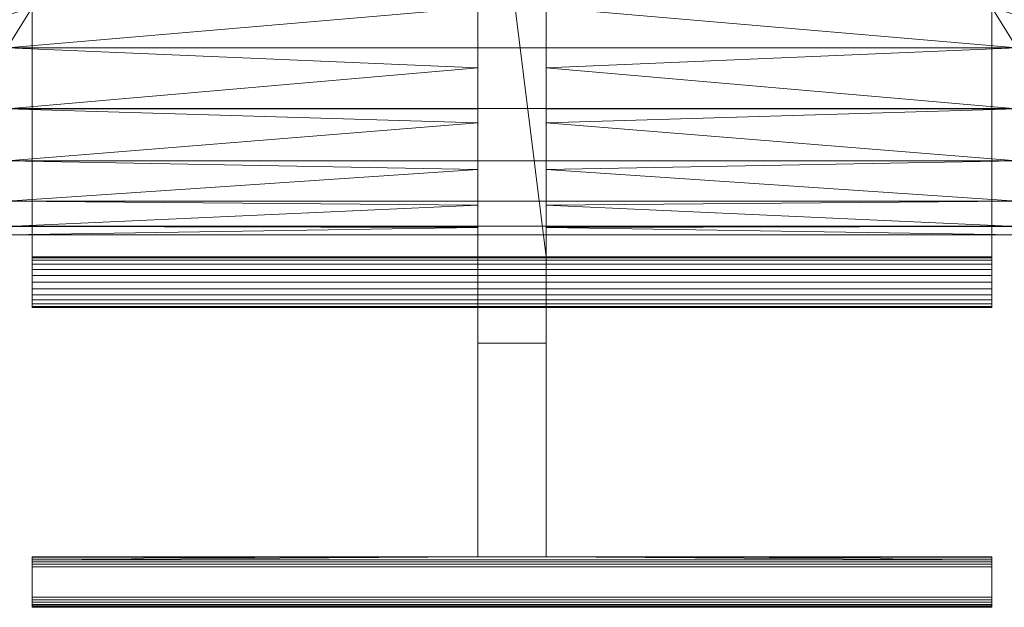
# Model space of a CAD drawing. Header units: millimetres. Extents: x 796 to 2396, y 2925 to 3240.
# Tile 19 of 33: x 1617 to 1695, y 2925 to 2971. Entities that reach past the tile are written whole.
import ezdxf

# ---------------------------------------------------------------- set-up
doc = ezdxf.new("R2010")
doc.units = ezdxf.units.MM
doc.layers.add('P-SANR-FIXT', color=6, linetype='Continuous', lineweight=30)

# ---------------------------------------------------------------- blocks, each defined once
blk = doc.blocks.new('Radiators_Plus__lus EVO 3D0')
at = {"layer": 'P-SANR-FIXT', "lineweight": 18}
mesh = blk.add_polyface(dxfattribs=at)
corners = [(282.719, -3.788, 891), (277.281, -3.788, 891), (277.281, -23.757, 891), (242, -23.757, 891), (242, -67.249, 891), (277.281, -67.249, 891), (277.281, -91, 891), (282.719, -91, 891), (282.719, -67.249, 891), (318, -67.249, 891), (318, -23.757, 891), (282.719, -23.757, 891)]
mesh.append_faces([[corners[k] for k in face] for face in [(5, 2, 3, 4)]], dxfattribs={"vtx0": -1})
mesh.append_faces([[corners[k] for k in face] for face in [(2, 5, 8)]], dxfattribs={"vtx0": -1, "vtx1": -1, "vtx2": -1})
mesh.append_faces([[corners[k] for k in face] for face in [(10, 11, 8, 9), (7, 8, 5, 6), (1, 2, 0)]], dxfattribs={"vtx1": -1})
mesh.append_faces([[corners[k] for k in face] for face in [(11, 0, 2, 8)]], dxfattribs={"vtx1": -1, "vtx2": -1, "vtx3": -1})
mesh = blk.add_polyface(dxfattribs=at)
corners = [(277.281, -8.028, 37.911), (277.281, -8.028, 30.911), (277.281, -25.495, 30.911), (277.281, -25.495, 10), (277.281, -65.495, 10), (277.281, -65.495, 30.911), (277.281, -74.067, 30.911), (277.281, -91, 10), (277.281, -91, 10.8), (277.281, -91, 890.206), (277.281, -91, 891), (277.281, -67.249, 891), (277.281, -67.249, 886.985), (277.281, -47.495, 886.985), (277.281, -47.495, 870.289), (277.281, -52.266, 869.211), (277.281, -56.632, 867.006), (277.281, -60.333, 863.808), (277.281, -63.147, 859.807), (277.281, -64.905, 855.243), (277.281, -65.503, 850.389), (277.281, -64.822, 845.212), (277.281, -62.824, 840.389), (277.281, -59.645, 836.246), (277.281, -55.503, 833.068), (277.281, -50.68, 831.07), (277.281, -45.503, 830.389), (277.281, -40.327, 831.07), (277.281, -35.503, 833.068), (277.281, -31.361, 836.246), (277.281, -28.183, 840.389), (277.281, -26.185, 845.212), (277.281, -25.503, 850.389), (277.281, -26.101, 855.241), (277.281, -27.857, 859.803), (277.281, -30.668, 863.802), (277.281, -34.365, 867), (277.281, -38.728, 869.206), (277.281, -43.495, 870.288), (277.281, -43.495, 886.985), (277.281, -23.757, 886.985), (277.281, -23.757, 891), (277.281, -3.788, 891), (277.281, -3.747, 890.79), (277.281, -3.854, 890.666), (277.281, -3.934, 890.524), (277.281, -3.983, 890.368), (277.281, -4, 890.206), (277.281, -4, 37.911)]
mesh.append_faces([[corners[k] for k in face] for face in [(44, 42, 43), (39, 37, 38)]], dxfattribs={"vtx0": -1})
mesh.append_faces([[corners[k] for k in face] for face in [(17, 12, 16), (8, 22, 6, 7), (21, 9, 20), (30, 48, 29), (34, 47, 33)]], dxfattribs={"vtx0": -1, "vtx1": -1})
mesh.append_faces([[corners[k] for k in face] for face in [(9, 19, 20), (9, 21, 22, 8), (47, 40, 41, 46), (37, 39, 40, 36), (42, 44, 45)]], dxfattribs={"vtx0": -1, "vtx2": -1})
mesh.append_faces([[corners[k] for k in face] for face in [(6, 25, 26, 0)]], dxfattribs={"vtx0": -1, "vtx2": -1, "vtx3": -1})
mesh.append_faces([[corners[k] for k in face] for face in [(4, 5, 2, 3), (1, 2, 0)]], dxfattribs={"vtx1": -1})
mesh.append_faces([[corners[k] for k in face] for face in [(17, 18, 12), (22, 23, 6), (24, 25, 6), (23, 24, 6), (35, 36, 40), (28, 29, 48), (27, 28, 48), (31, 32, 47), (32, 33, 47)]], dxfattribs={"vtx1": -1, "vtx2": -1})
mesh.append_faces([[corners[k] for k in face] for face in [(18, 19, 9, 12), (5, 6, 0, 2), (34, 35, 40, 47)]], dxfattribs={"vtx1": -1, "vtx2": -1, "vtx3": -1})
mesh.append_faces([[corners[k] for k in face] for face in [(15, 16, 12, 13), (45, 46, 41, 42), (30, 31, 47, 48), (48, 0, 26, 27)]], dxfattribs={"vtx1": -1, "vtx3": -1})
mesh.append_faces([[corners[k] for k in face] for face in [(13, 14, 15)]], dxfattribs={"vtx2": -1})
mesh.append_faces([[corners[k] for k in face] for face in [(9, 10, 11, 12)]], dxfattribs={"vtx3": -1})
mesh = blk.add_polyface(dxfattribs=at)
corners = [(282.719, -91, 10), (282.719, -74.067, 30.911), (282.719, -65.495, 30.911), (282.719, -65.495, 10), (282.719, -25.495, 10), (282.719, -25.495, 30.911), (282.719, -8.028, 30.911), (282.719, -8.028, 37.911), (282.719, -4, 37.911), (282.719, -4, 890.206), (282.719, -3.983, 890.368), (282.719, -3.934, 890.524), (282.719, -3.854, 890.666), (282.719, -3.747, 890.79), (282.719, -3.788, 891), (282.719, -23.757, 891), (282.719, -23.757, 886.985), (282.719, -43.495, 886.985), (282.719, -43.495, 870.288), (282.719, -38.728, 869.206), (282.719, -34.365, 867), (282.719, -30.668, 863.802), (282.719, -27.857, 859.803), (282.719, -26.101, 855.241), (282.719, -25.503, 850.389), (282.719, -26.185, 845.212), (282.719, -28.183, 840.389), (282.719, -31.361, 836.246), (282.719, -35.503, 833.068), (282.719, -40.327, 831.07), (282.719, -45.503, 830.389), (282.719, -50.68, 831.07), (282.719, -55.503, 833.068), (282.719, -59.645, 836.246), (282.719, -62.824, 840.389), (282.719, -64.822, 845.212), (282.719, -65.503, 850.389), (282.719, -64.905, 855.243), (282.719, -63.147, 859.807), (282.719, -60.333, 863.808), (282.719, -56.632, 867.006), (282.719, -52.266, 869.211), (282.719, -47.495, 870.289), (282.719, -47.495, 886.985), (282.719, -67.249, 886.985), (282.719, -67.249, 891), (282.719, -91, 891), (282.719, -91, 890.206), (282.719, -91, 10.8)]
mesh.append_faces([[corners[k] for k in face] for face in [(1, 48, 0)]], dxfattribs={"vtx0": -1})
mesh.append_faces([[corners[k] for k in face] for face in [(25, 9, 24), (7, 2, 5, 6), (24, 9, 23), (33, 1, 32), (36, 47, 35)]], dxfattribs={"vtx0": -1, "vtx1": -1})
mesh.append_faces([[corners[k] for k in face] for face in [(15, 10, 11), (9, 22, 23), (30, 7, 8, 29), (9, 25, 26, 8), (44, 40, 41), (47, 37, 38)]], dxfattribs={"vtx0": -1, "vtx2": -1})
mesh.append_faces([[corners[k] for k in face] for face in [(16, 21, 22, 9), (1, 33, 34, 48)]], dxfattribs={"vtx0": -1, "vtx2": -1, "vtx3": -1})
mesh.append_faces([[corners[k] for k in face] for face in [(13, 14, 12)]], dxfattribs={"vtx1": -1})
mesh.append_faces([[corners[k] for k in face] for face in [(20, 21, 16), (28, 29, 8), (27, 28, 8), (26, 27, 8), (39, 40, 44), (31, 32, 1), (36, 37, 47), (1, 2, 7)]], dxfattribs={"vtx1": -1, "vtx2": -1})
mesh.append_faces([[corners[k] for k in face] for face in [(38, 39, 44, 47), (30, 31, 1, 7)]], dxfattribs={"vtx1": -1, "vtx2": -1, "vtx3": -1})
mesh.append_faces([[corners[k] for k in face] for face in [(11, 12, 14, 15), (9, 10, 15, 16), (16, 17, 19, 20), (34, 35, 47, 48)]], dxfattribs={"vtx1": -1, "vtx3": -1})
mesh.append_faces([[corners[k] for k in face] for face in [(3, 4, 5, 2), (17, 18, 19), (45, 46, 47, 44)]], dxfattribs={"vtx2": -1})
mesh.append_faces([[corners[k] for k in face] for face in [(41, 42, 43, 44)]], dxfattribs={"vtx3": -1})
mesh = blk.add_polyface(dxfattribs=at)
corners = [(277.281, -8.028, 30.911), (282.719, -8.028, 30.911), (282.719, -25.495, 30.911), (277.281, -25.495, 30.911), (282.719, -74.067, 30.911), (277.281, -74.067, 30.911), (277.281, -65.495, 30.911), (282.719, -65.495, 30.911)]
mesh.append_faces([[corners[k] for k in face] for face in [(1, 2, 3, 0), (7, 4, 5, 6)]])
mesh = blk.add_polyface(dxfattribs=at)
corners = [(242, -43.495, 870.288), (242, -45.495, 870.389), (242, -47.495, 870.289), (242, -47.495, 886.985), (242, -67.249, 886.985), (242, -67.249, 891), (242, -23.757, 891), (242, -23.757, 886.985), (242, -43.495, 886.985)]
mesh.append_faces([[corners[k] for k in face] for face in [(5, 6, 3, 4)]], dxfattribs={"vtx1": -1})
mesh.append_faces([[corners[k] for k in face] for face in [(8, 0, 1)]], dxfattribs={"vtx2": -1})
mesh.append_faces([[corners[k] for k in face] for face in [(1, 2, 3, 8), (6, 7, 8, 3)]], dxfattribs={"vtx2": -1, "vtx3": -1})
mesh = blk.add_polyface(dxfattribs=at)
corners = [(318, -23.757, 886.985), (318, -43.495, 886.985), (282.719, -43.495, 886.985), (282.719, -23.757, 886.985), (242, -43.495, 886.985), (242, -23.757, 886.985), (277.281, -23.757, 886.985), (277.281, -43.495, 886.985), (318, -67.249, 886.985), (282.719, -67.249, 886.985), (282.719, -47.495, 886.985), (318, -47.495, 886.985), (277.281, -67.249, 886.985), (242, -67.249, 886.985), (242, -47.495, 886.985), (277.281, -47.495, 886.985)]
mesh.append_faces([[corners[k] for k in face] for face in [(2, 3, 0, 1), (4, 5, 6, 7), (9, 10, 11, 8), (12, 13, 14, 15)]])
mesh = blk.add_polyface(dxfattribs=at)
corners = [(318, -47.495, 870.289), (318, -45.495, 870.389), (318, -43.495, 870.288), (318, -43.495, 886.985), (318, -23.757, 886.985), (318, -23.757, 891), (318, -67.249, 891), (318, -67.249, 886.985), (318, -47.495, 886.985)]
mesh.append_faces([[corners[k] for k in face] for face in [(8, 5, 6, 7)]], dxfattribs={"vtx0": -1})
mesh.append_faces([[corners[k] for k in face] for face in [(8, 0, 1)]], dxfattribs={"vtx2": -1})
mesh.append_faces([[corners[k] for k in face] for face in [(3, 4, 5, 8), (1, 2, 3, 8)]], dxfattribs={"vtx2": -1, "vtx3": -1})
mesh = blk.add_polyface(dxfattribs=at)
corners = [(320, -25.495, 69.998), (320, -26.177, 64.822), (320, -28.175, 59.998), (320, -31.353, 55.856), (320, -35.495, 52.678), (320, -40.319, 50.68), (320, -45.495, 49.998), (320, -50.672, 50.68), (320, -55.495, 52.678), (320, -59.637, 55.856), (320, -62.816, 59.998), (320, -64.814, 64.822), (320, -65.495, 69.998), (240, -65.495, 69.998), (240, -64.814, 64.822), (240, -62.816, 59.998), (240, -59.637, 55.856), (240, -55.495, 52.678), (240, -50.672, 50.68), (240, -45.495, 49.998), (240, -40.319, 50.68), (240, -35.495, 52.678), (240, -31.353, 55.856), (240, -28.175, 59.998), (240, -26.177, 64.822), (240, -25.495, 69.998)]
mesh.append_faces([[corners[k] for k in face] for face in [(1, 24, 25, 0)]], dxfattribs={"vtx0": -1})
mesh.append_faces([[corners[k] for k in face] for face in [(8, 17, 18, 7), (9, 16, 17, 8), (7, 18, 19, 6), (15, 10, 11, 14), (5, 20, 21, 4), (4, 21, 22, 3), (2, 23, 24, 1), (3, 22, 23, 2), (20, 5, 6, 19)]], dxfattribs={"vtx0": -1, "vtx2": -1})
mesh.append_faces([[corners[k] for k in face] for face in [(13, 14, 11, 12)]], dxfattribs={"vtx1": -1})
mesh.append_faces([[corners[k] for k in face] for face in [(9, 10, 15, 16)]], dxfattribs={"vtx1": -1, "vtx3": -1})
mesh = blk.add_polyface(dxfattribs=at)
corners = [(320, -65.495, 69.998), (320, -64.814, 75.175), (320, -62.816, 79.998), (320, -59.637, 84.141), (320, -55.495, 87.319), (320, -50.672, 89.317), (320, -45.495, 89.998), (320, -40.319, 89.317), (320, -35.495, 87.319), (320, -31.353, 84.141), (320, -28.175, 79.998), (320, -26.177, 75.175), (320, -25.495, 69.998), (240, -25.495, 69.998), (240, -26.177, 75.175), (240, -28.175, 79.998), (240, -31.353, 84.141), (240, -35.495, 87.319), (240, -40.319, 89.317), (240, -45.495, 89.998), (240, -50.672, 89.317), (240, -55.495, 87.319), (240, -59.637, 84.141), (240, -62.816, 79.998), (240, -64.814, 75.175), (240, -65.495, 69.998)]
mesh.append_faces([[corners[k] for k in face] for face in [(1, 24, 25, 0)]], dxfattribs={"vtx0": -1})
mesh.append_faces([[corners[k] for k in face] for face in [(11, 14, 15, 10), (10, 15, 16, 9), (8, 17, 18, 7), (9, 16, 17, 8), (7, 18, 19, 6), (5, 20, 21, 4), (4, 21, 22, 3), (2, 23, 24, 1), (3, 22, 23, 2), (20, 5, 6, 19)]], dxfattribs={"vtx0": -1, "vtx2": -1})
mesh.append_faces([[corners[k] for k in face] for face in [(12, 13, 14, 11)]], dxfattribs={"vtx2": -1})
mesh = blk.add_polyface(dxfattribs=at)
corners = [(320, -25.503, 850.389), (320, -26.185, 845.212), (320, -28.183, 840.389), (320, -31.361, 836.246), (320, -35.503, 833.068), (320, -40.327, 831.07), (320, -45.503, 830.389), (320, -50.68, 831.07), (320, -55.503, 833.068), (320, -59.645, 836.246), (320, -62.824, 840.389), (320, -64.822, 845.212), (320, -65.503, 850.389), (282.719, -65.503, 850.389), (282.719, -64.822, 845.212), (282.719, -62.824, 840.389), (282.719, -59.645, 836.246), (282.719, -55.503, 833.068), (282.719, -50.68, 831.07), (282.719, -45.503, 830.389), (282.719, -40.327, 831.07), (282.719, -35.503, 833.068), (282.719, -31.361, 836.246), (282.719, -28.183, 840.389), (282.719, -26.185, 845.212), (282.719, -25.503, 850.389), (240, -65.503, 850.389), (240, -64.822, 845.212), (240, -62.824, 840.389), (240, -59.645, 836.246), (240, -55.503, 833.068), (240, -50.68, 831.07), (240, -45.503, 830.389), (240, -40.327, 831.07), (240, -35.503, 833.068), (240, -31.361, 836.246), (240, -28.183, 840.389), (240, -26.185, 845.212), (240, -25.503, 850.389), (277.281, -25.503, 850.389), (277.281, -26.185, 845.212), (277.281, -28.183, 840.389), (277.281, -31.361, 836.246), (277.281, -35.503, 833.068), (277.281, -40.327, 831.07), (277.281, -45.503, 830.389), (277.281, -50.68, 831.07), (277.281, -55.503, 833.068), (277.281, -59.645, 836.246), (277.281, -62.824, 840.389), (277.281, -64.822, 845.212), (277.281, -65.503, 850.389)]
mesh.append_faces([[corners[k] for k in face] for face in [(1, 24, 25, 0), (40, 37, 38, 39)]], dxfattribs={"vtx0": -1})
mesh.append_faces([[corners[k] for k in face] for face in [(8, 17, 18, 7), (7, 18, 19, 6), (4, 21, 22, 3), (5, 20, 21, 4), (2, 23, 24, 1), (3, 22, 23, 2), (20, 5, 6, 19), (46, 31, 32, 45), (44, 33, 34, 43), (43, 34, 35, 42), (41, 36, 37, 40), (42, 35, 36, 41), (33, 44, 45, 32)]], dxfattribs={"vtx0": -1, "vtx2": -1})
mesh.append_faces([[corners[k] for k in face] for face in [(26, 27, 50, 51)]], dxfattribs={"vtx1": -1})
mesh.append_faces([[corners[k] for k in face] for face in [(15, 16, 9, 10), (14, 15, 10, 11), (16, 17, 8, 9), (27, 28, 49, 50), (28, 29, 48, 49), (46, 47, 30, 31), (47, 48, 29, 30)]], dxfattribs={"vtx1": -1, "vtx3": -1})
mesh.append_faces([[corners[k] for k in face] for face in [(11, 12, 13, 14)]], dxfattribs={"vtx3": -1})
mesh = blk.add_polyface(dxfattribs=at)
corners = [(320, -65.503, 850.389), (320, -64.822, 855.565), (320, -62.824, 860.389), (320, -59.645, 864.531), (320, -55.503, 867.709), (320, -50.68, 869.707), (320, -45.503, 870.389), (320, -40.327, 869.707), (320, -35.503, 867.709), (320, -31.361, 864.531), (320, -28.183, 860.389), (320, -26.185, 855.565), (320, -25.503, 850.389), (282.719, -25.503, 850.389), (282.719, -26.101, 855.241), (282.719, -27.857, 859.803), (282.719, -30.668, 863.802), (282.719, -34.365, 867), (282.719, -38.728, 869.206), (282.719, -43.495, 870.288), (318, -43.495, 870.288), (318, -45.495, 870.389), (318, -47.495, 870.289), (282.719, -47.495, 870.289), (282.719, -52.266, 869.211), (282.719, -56.632, 867.006), (282.719, -60.333, 863.808), (282.719, -63.147, 859.807), (282.719, -64.905, 855.243), (282.719, -65.503, 850.389), (320, -48.091, 870.048), (320, -42.915, 870.048), (320, -46.797, 870.218), (320, -44.209, 870.218), (320, -47.444, 870.133), (320, -43.562, 870.133), (318, -46.495, 870.339), (318, -44.495, 870.338), (318, -46.995, 870.314), (318, -43.995, 870.313), (320, -44.856, 870.303), (320, -46.15, 870.303), (318, -45.995, 870.364), (318, -44.995, 870.363), (240, -25.503, 850.389), (240, -26.185, 855.565), (240, -28.183, 860.389), (240, -31.361, 864.531), (240, -35.503, 867.709), (240, -40.327, 869.707), (240, -45.503, 870.389), (240, -50.68, 869.707), (240, -55.503, 867.709), (240, -59.645, 864.531), (240, -62.824, 860.389), (240, -64.822, 855.565), (240, -65.503, 850.389), (277.281, -65.503, 850.389), (277.281, -64.905, 855.243), (277.281, -63.147, 859.807), (277.281, -60.333, 863.808), (277.281, -56.632, 867.006), (277.281, -52.266, 869.211), (277.281, -47.495, 870.289), (242, -47.495, 870.289), (242, -45.495, 870.389), (242, -43.495, 870.288), (277.281, -43.495, 870.288), (277.281, -38.728, 869.206), (277.281, -34.365, 867), (277.281, -30.668, 863.802), (277.281, -27.857, 859.803), (277.281, -26.101, 855.241), (277.281, -25.503, 850.389), (240, -42.915, 870.048), (240, -48.091, 870.048), (240, -44.209, 870.218), (240, -46.797, 870.218), (240, -43.562, 870.133), (240, -47.444, 870.133), (242, -44.495, 870.338), (242, -46.495, 870.339), (242, -43.995, 870.313), (242, -46.995, 870.314), (240, -46.15, 870.303), (240, -44.856, 870.303), (242, -44.995, 870.363), (242, -45.995, 870.364)]
mesh.append_faces([[corners[k] for k in face] for face in [(15, 11, 14), (42, 6, 21), (35, 39, 33), (11, 15, 10), (12, 14, 11), (7, 20, 31), (8, 18, 7), (20, 7, 19), (39, 35, 20), (6, 42, 41), (22, 34, 38), (86, 50, 65), (48, 69, 47), (79, 83, 77), (66, 78, 82), (72, 45, 71), (68, 49, 67), (67, 49, 66), (52, 62, 51), (83, 79, 64), (64, 51, 63), (63, 51, 62), (50, 86, 85)]], dxfattribs={"vtx0": -1, "vtx1": -1})
mesh.append_faces([[corners[k] for k in face] for face in [(10, 15, 16), (22, 5, 30), (20, 35, 31), (22, 30, 34), (9, 16, 17), (8, 17, 18), (40, 37, 43), (36, 32, 41), (16, 9, 10), (33, 39, 37), (32, 36, 38), (6, 43, 21), (41, 42, 36), (5, 22, 23), (25, 3, 4), (26, 2, 3), (28, 0, 1), (43, 6, 40), (71, 45, 46), (72, 44, 45), (68, 48, 49), (66, 49, 74), (87, 50, 84), (64, 79, 75), (46, 70, 71), (48, 68, 69), (80, 76, 85), (66, 74, 78), (77, 83, 81), (50, 87, 65), (76, 80, 82), (64, 75, 51), (60, 53, 54), (61, 52, 53), (58, 55, 56), (84, 81, 87), (53, 60, 61), (54, 59, 60)]], dxfattribs={"vtx0": -1, "vtx2": -1})
mesh.append_faces([[corners[k] for k in face] for face in [(73, 44, 72)]], dxfattribs={"vtx1": -1})
mesh.append_faces([[corners[k] for k in face] for face in [(18, 19, 7), (34, 32, 38), (40, 33, 37), (8, 9, 17), (24, 25, 4), (23, 24, 5), (26, 27, 2), (27, 28, 1), (25, 26, 3), (4, 5, 24), (1, 2, 27), (78, 76, 82), (46, 47, 70), (86, 80, 85), (69, 70, 47), (54, 55, 59), (61, 62, 52), (58, 59, 55), (84, 77, 81)]], dxfattribs={"vtx1": -1, "vtx2": -1})
mesh.append_faces([[corners[k] for k in face] for face in [(12, 13, 14), (28, 29, 0), (56, 57, 58)]], dxfattribs={"vtx2": -1})
mesh = blk.add_polyface(dxfattribs=at)
corners = [(282.719, -65.495, 10), (277.281, -65.495, 10), (277.281, -25.495, 10), (282.719, -25.495, 10)]
mesh.append_faces([[corners[k] for k in face] for face in [(0, 1, 2, 3)]])
mesh = blk.add_polyface(dxfattribs=at)
corners = [(282.719, -65.495, 10), (282.719, -65.495, 30.911), (277.281, -65.495, 30.911), (277.281, -65.495, 10)]
mesh.append_faces([[corners[k] for k in face] for face in [(0, 1, 2, 3)]])
mesh = blk.add_polyface(dxfattribs=at)
corners = [(242, -67.242, 96.044), (242, -67.31, 95.526), (242, -67.51, 95.044), (242, -67.828, 94.629), (242, -68.242, 94.312), (242, -68.724, 94.112), (242, -69.242, 94.044), (242, -69.76, 94.112), (242, -70.242, 94.312), (242, -70.656, 94.629), (242, -70.974, 95.044), (242, -71.174, 95.526), (242, -71.242, 96.044), (242, -71.242, 798.635), (242, -71.174, 799.153), (242, -70.974, 799.635), (242, -70.656, 800.05), (242, -70.242, 800.367), (242, -69.76, 800.567), (242, -69.242, 800.636), (242, -68.724, 800.567), (242, -68.242, 800.367), (242, -67.828, 800.05), (242, -67.51, 799.635), (242, -67.31, 799.153), (242, -67.242, 798.635)]
mesh.append_faces([[corners[k] for k in face] for face in [(24, 22, 23), (19, 17, 18), (10, 7, 8, 9)]], dxfattribs={"vtx0": -1})
mesh.append_faces([[corners[k] for k in face] for face in [(0, 7, 12, 25)]], dxfattribs={"vtx0": -1, "vtx1": -1, "vtx2": -1})
mesh.append_faces([[corners[k] for k in face] for face in [(21, 25, 13, 17)]], dxfattribs={"vtx0": -1, "vtx1": -1, "vtx2": -1, "vtx3": -1})
mesh.append_faces([[corners[k] for k in face] for face in [(17, 13, 14), (25, 12, 13)]], dxfattribs={"vtx0": -1, "vtx2": -1})
mesh.append_faces([[corners[k] for k in face] for face in [(7, 0, 1, 4)]], dxfattribs={"vtx0": -1, "vtx2": -1, "vtx3": -1})
mesh.append_faces([[corners[k] for k in face] for face in [(21, 22, 24, 25)]], dxfattribs={"vtx1": -1, "vtx3": -1})
mesh.append_faces([[corners[k] for k in face] for face in [(19, 20, 21, 17), (10, 11, 12, 7)]], dxfattribs={"vtx2": -1, "vtx3": -1})
mesh.append_faces([[corners[k] for k in face] for face in [(14, 15, 16, 17), (1, 2, 3, 4), (4, 5, 6, 7)]], dxfattribs={"vtx3": -1})
mesh = blk.add_polyface(dxfattribs=at)
corners = [(318, -67.242, 96.044), (318, -67.31, 95.526), (318, -67.51, 95.044), (318, -67.828, 94.629), (318, -68.242, 94.312), (318, -68.724, 94.112), (318, -69.242, 94.044), (318, -69.76, 94.112), (318, -70.242, 94.312), (318, -70.656, 94.629), (318, -70.974, 95.044), (318, -71.174, 95.526), (318, -71.242, 96.044), (242, -71.242, 96.044), (242, -71.174, 95.526), (242, -70.974, 95.044), (242, -70.656, 94.629), (242, -70.242, 94.312), (242, -69.76, 94.112), (242, -69.242, 94.044), (242, -68.724, 94.112), (242, -68.242, 94.312), (242, -67.828, 94.629), (242, -67.51, 95.044), (242, -67.31, 95.526), (242, -67.242, 96.044)]
mesh.append_faces([[corners[k] for k in face] for face in [(1, 24, 25, 0)]], dxfattribs={"vtx0": -1})
mesh.append_faces([[corners[k] for k in face] for face in [(8, 17, 18, 7), (19, 6, 7, 18), (4, 21, 22, 3), (2, 23, 24, 1), (3, 22, 23, 2)]], dxfattribs={"vtx0": -1, "vtx2": -1})
mesh.append_faces([[corners[k] for k in face] for face in [(13, 14, 11, 12)]], dxfattribs={"vtx1": -1})
mesh.append_faces([[corners[k] for k in face] for face in [(14, 15, 10, 11), (16, 17, 8, 9), (15, 16, 9, 10), (20, 21, 4, 5), (19, 20, 5, 6)]], dxfattribs={"vtx1": -1, "vtx3": -1})
mesh = blk.add_polyface(dxfattribs=at)
corners = [(318, -67.242, 96.044), (242, -67.242, 96.044), (242, -67.242, 798.635), (318, -67.242, 798.635)]
mesh.append_faces([[corners[k] for k in face] for face in [(0, 1, 2, 3)]])
mesh = blk.add_polyface(dxfattribs=at)
corners = [(318, -71.242, 798.635), (318, -71.174, 799.153), (318, -70.974, 799.635), (318, -70.656, 800.05), (318, -70.242, 800.367), (318, -69.76, 800.567), (318, -69.242, 800.636), (318, -68.724, 800.567), (318, -68.242, 800.367), (318, -67.828, 800.05), (318, -67.51, 799.635), (318, -67.31, 799.153), (318, -67.242, 798.635), (242, -67.242, 798.635), (242, -67.31, 799.153), (242, -67.51, 799.635), (242, -67.828, 800.05), (242, -68.242, 800.367), (242, -68.724, 800.567), (242, -69.242, 800.636), (242, -69.76, 800.567), (242, -70.242, 800.367), (242, -70.656, 800.05), (242, -70.974, 799.635), (242, -71.174, 799.153), (242, -71.242, 798.635)]
mesh.append_faces([[corners[k] for k in face] for face in [(1, 24, 25, 0)]], dxfattribs={"vtx0": -1})
mesh.append_faces([[corners[k] for k in face] for face in [(19, 6, 7, 18), (4, 21, 22, 3), (2, 23, 24, 1), (3, 22, 23, 2)]], dxfattribs={"vtx0": -1, "vtx2": -1})
mesh.append_faces([[corners[k] for k in face] for face in [(13, 14, 11, 12)]], dxfattribs={"vtx1": -1})
mesh.append_faces([[corners[k] for k in face] for face in [(14, 15, 10, 11), (16, 17, 8, 9), (15, 16, 9, 10), (17, 18, 7, 8), (20, 21, 4, 5), (19, 20, 5, 6)]], dxfattribs={"vtx1": -1, "vtx3": -1})
mesh = blk.add_polyface(dxfattribs=at)
corners = [(242, -67.249, 891), (242, -67.249, 886.985), (277.281, -67.249, 886.985), (277.281, -67.249, 891)]
mesh.append_faces([[corners[k] for k in face] for face in [(0, 1, 2, 3)]])
mesh = blk.add_polyface(dxfattribs=at)
corners = [(282.719, -67.249, 891), (282.719, -67.249, 886.985), (318, -67.249, 886.985), (318, -67.249, 891)]
mesh.append_faces([[corners[k] for k in face] for face in [(0, 1, 2, 3)]])
mesh = blk.add_polyface(dxfattribs=at)
corners = [(318, -67.242, 96.044), (318, -67.242, 798.635), (318, -67.31, 799.153), (318, -67.51, 799.635), (318, -67.828, 800.05), (318, -68.242, 800.367), (318, -68.724, 800.567), (318, -69.242, 800.636), (318, -69.76, 800.567), (318, -70.242, 800.367), (318, -70.656, 800.05), (318, -70.974, 799.635), (318, -71.174, 799.153), (318, -71.242, 798.635), (318, -71.242, 96.044), (318, -71.174, 95.526), (318, -70.974, 95.044), (318, -70.656, 94.629), (318, -70.242, 94.312), (318, -69.76, 94.112), (318, -69.242, 94.044), (318, -68.724, 94.112), (318, -68.242, 94.312), (318, -67.828, 94.629), (318, -67.51, 95.044), (318, -67.31, 95.526)]
mesh.append_faces([[corners[k] for k in face] for face in [(25, 23, 24)]], dxfattribs={"vtx0": -1})
mesh.append_faces([[corners[k] for k in face] for face in [(14, 0, 1, 13)]], dxfattribs={"vtx0": -1, "vtx2": -1})
mesh.append_faces([[corners[k] for k in face] for face in [(9, 12, 13, 1)]], dxfattribs={"vtx0": -1, "vtx2": -1, "vtx3": -1})
mesh.append_faces([[corners[k] for k in face] for face in [(18, 19, 16, 17)]], dxfattribs={"vtx1": -1})
mesh.append_faces([[corners[k] for k in face] for face in [(22, 23, 25, 19), (25, 0, 14, 19), (1, 2, 5, 9)]], dxfattribs={"vtx1": -1, "vtx2": -1, "vtx3": -1})
mesh.append_faces([[corners[k] for k in face] for face in [(20, 21, 22, 19), (10, 11, 12, 9), (7, 8, 9)]], dxfattribs={"vtx2": -1})
mesh.append_faces([[corners[k] for k in face] for face in [(14, 15, 16, 19), (5, 6, 7, 9)]], dxfattribs={"vtx2": -1, "vtx3": -1})
mesh.append_faces([[corners[k] for k in face] for face in [(2, 3, 4, 5)]], dxfattribs={"vtx3": -1})
mesh = blk.add_polyface(dxfattribs=at)
corners = [(318, -71.242, 798.635), (242, -71.242, 798.635), (242, -71.242, 96.044), (318, -71.242, 96.044)]
mesh.append_faces([[corners[k] for k in face] for face in [(0, 1, 2, 3)]])
mesh = blk.add_polyface(dxfattribs=at)
corners = [(282.719, -91, 10), (277.281, -91, 10), (277.281, -74.067, 30.911), (282.719, -74.067, 30.911)]
mesh.append_faces([[corners[k] for k in face] for face in [(0, 1, 2, 3)]])
mesh = blk.add_polyface(dxfattribs=at)
corners = [(242, -94.2, 891.006), (242, -91.8, 891.006), (242, -91.593, 890.979), (242, -91.4, 890.899), (242, -91.234, 890.772), (242, -91.107, 890.606), (242, -91.027, 890.413), (242, -91, 890.206), (242, -91, 10.8), (242, -91.027, 10.593), (242, -91.107, 10.4), (242, -91.234, 10.234), (242, -91.4, 10.107), (242, -91.593, 10.027), (242, -91.8, 10), (242, -94.2, 10), (242, -94.407, 10.027), (242, -94.6, 10.107), (242, -94.766, 10.234), (242, -94.893, 10.4), (242, -94.973, 10.593), (242, -95, 10.8), (242, -95, 890.206), (242, -94.973, 890.413), (242, -94.893, 890.606), (242, -94.766, 890.772), (242, -94.6, 890.899), (242, -94.407, 890.979)]
mesh.append_faces([[corners[k] for k in face] for face in [(2, 5, 1), (22, 7, 21)]], dxfattribs={"vtx0": -1, "vtx1": -1})
mesh.append_faces([[corners[k] for k in face] for face in [(8, 14, 21, 7)]], dxfattribs={"vtx0": -1, "vtx1": -1, "vtx2": -1})
mesh.append_faces([[corners[k] for k in face] for face in [(15, 20, 21, 14), (0, 22, 23, 27)]], dxfattribs={"vtx0": -1, "vtx2": -1})
mesh.append_faces([[corners[k] for k in face] for face in [(10, 13, 14, 8), (22, 0, 1, 7)]], dxfattribs={"vtx0": -1, "vtx2": -1, "vtx3": -1})
mesh.append_faces([[corners[k] for k in face] for face in [(27, 23, 24, 25)]], dxfattribs={"vtx0": -1, "vtx3": -1})
mesh.append_faces([[corners[k] for k in face] for face in [(19, 20, 17, 18), (4, 5, 2, 3)]], dxfattribs={"vtx1": -1})
mesh.append_faces([[corners[k] for k in face] for face in [(11, 12, 13, 10), (8, 9, 10), (25, 26, 27)]], dxfattribs={"vtx2": -1})
mesh.append_faces([[corners[k] for k in face] for face in [(15, 16, 17, 20), (5, 6, 7, 1)]], dxfattribs={"vtx2": -1, "vtx3": -1})
mesh = blk.add_polyface(dxfattribs=at)
corners = [(318, -91.8, 891.006), (318, -91.593, 890.979), (318, -91.4, 890.899), (318, -91.234, 890.772), (318, -91.107, 890.606), (318, -91.027, 890.413), (318, -91, 890.206), (282.719, -91, 890.206), (277.281, -91, 890.206), (242, -91, 890.206), (242, -91.027, 890.413), (242, -91.107, 890.606), (242, -91.234, 890.772), (242, -91.4, 890.899), (242, -91.593, 890.979), (242, -91.8, 891.006)]
mesh.append_faces([[corners[k] for k in face] for face in [(1, 14, 15, 0)]], dxfattribs={"vtx0": -1})
mesh.append_faces([[corners[k] for k in face] for face in [(4, 7, 3), (12, 8, 11)]], dxfattribs={"vtx0": -1, "vtx1": -1})
mesh.append_faces([[corners[k] for k in face] for face in [(3, 12, 13, 2), (2, 13, 14, 1)]], dxfattribs={"vtx0": -1, "vtx2": -1})
mesh.append_faces([[corners[k] for k in face] for face in [(6, 7, 5)]], dxfattribs={"vtx1": -1})
mesh.append_faces([[corners[k] for k in face] for face in [(10, 11, 8), (4, 5, 7)]], dxfattribs={"vtx1": -1, "vtx2": -1})
mesh.append_faces([[corners[k] for k in face] for face in [(7, 8, 12, 3)]], dxfattribs={"vtx1": -1, "vtx2": -1, "vtx3": -1})
mesh.append_faces([[corners[k] for k in face] for face in [(8, 9, 10)]], dxfattribs={"vtx2": -1})
mesh = blk.add_polyface(dxfattribs=at)
corners = [(318, -91, 890.206), (318, -91, 10.8), (282.719, -91, 10.8), (282.719, -91, 890.206), (242, -91, 10.8), (242, -91, 890.206), (277.281, -91, 890.206), (277.281, -91, 10.8)]
mesh.append_faces([[corners[k] for k in face] for face in [(0, 1, 2, 3), (6, 7, 4, 5)]])
mesh = blk.add_polyface(dxfattribs=at)
corners = [(318, -91, 10.8), (318, -91.027, 10.593), (318, -91.107, 10.4), (318, -91.234, 10.234), (318, -91.4, 10.107), (318, -91.593, 10.027), (318, -91.8, 10), (242, -91.8, 10), (242, -91.593, 10.027), (242, -91.4, 10.107), (242, -91.234, 10.234), (242, -91.107, 10.4), (242, -91.027, 10.593), (242, -91, 10.8), (277.281, -91, 10.8), (282.719, -91, 10.8)]
mesh.append_faces([[corners[k] for k in face] for face in [(3, 15, 2)]], dxfattribs={"vtx0": -1, "vtx1": -1})
mesh.append_faces([[corners[k] for k in face] for face in [(3, 10, 14, 15)]], dxfattribs={"vtx0": -1, "vtx1": -1, "vtx3": -1})
mesh.append_faces([[corners[k] for k in face] for face in [(5, 8, 9, 4), (4, 9, 10, 3), (14, 10, 11)]], dxfattribs={"vtx0": -1, "vtx2": -1})
mesh.append_faces([[corners[k] for k in face] for face in [(13, 14, 12)]], dxfattribs={"vtx1": -1})
mesh.append_faces([[corners[k] for k in face] for face in [(11, 12, 14), (1, 2, 15)]], dxfattribs={"vtx1": -1, "vtx2": -1})
mesh.append_faces([[corners[k] for k in face] for face in [(6, 7, 8, 5), (15, 0, 1)]], dxfattribs={"vtx2": -1})
mesh = blk.add_polyface(dxfattribs=at)
corners = [(282.719, -91, 891), (277.281, -91, 891), (277.281, -91, 890.206), (282.719, -91, 890.206), (277.281, -91, 10), (282.719, -91, 10), (282.719, -91, 10.8), (277.281, -91, 10.8)]
mesh.append_faces([[corners[k] for k in face] for face in [(3, 0, 1, 2), (5, 6, 7, 4)]])
mesh = blk.add_polyface(dxfattribs=at)
corners = [(318, -94.2, 891.006), (318, -94.407, 890.979), (318, -94.6, 890.899), (318, -94.766, 890.772), (318, -94.893, 890.606), (318, -94.973, 890.413), (318, -95, 890.206), (318, -95, 10.8), (318, -94.973, 10.593), (318, -94.893, 10.4), (318, -94.766, 10.234), (318, -94.6, 10.107), (318, -94.407, 10.027), (318, -94.2, 10), (318, -91.8, 10), (318, -91.593, 10.027), (318, -91.4, 10.107), (318, -91.234, 10.234), (318, -91.107, 10.4), (318, -91.027, 10.593), (318, -91, 10.8), (318, -91, 890.206), (318, -91.027, 890.413), (318, -91.107, 890.606), (318, -91.234, 890.772), (318, -91.4, 890.899), (318, -91.593, 890.979), (318, -91.8, 891.006)]
mesh.append_faces([[corners[k] for k in face] for face in [(11, 9, 10)]], dxfattribs={"vtx0": -1})
mesh.append_faces([[corners[k] for k in face] for face in [(5, 1, 4), (13, 7, 11, 12), (15, 18, 14)]], dxfattribs={"vtx0": -1, "vtx1": -1})
mesh.append_faces([[corners[k] for k in face] for face in [(0, 6, 21, 27)]], dxfattribs={"vtx0": -1, "vtx1": -1, "vtx2": -1})
mesh.append_faces([[corners[k] for k in face] for face in [(23, 26, 27, 21), (7, 13, 14, 20)]], dxfattribs={"vtx0": -1, "vtx2": -1, "vtx3": -1})
mesh.append_faces([[corners[k] for k in face] for face in [(17, 18, 15, 16)]], dxfattribs={"vtx1": -1})
mesh.append_faces([[corners[k] for k in face] for face in [(0, 1, 5, 6), (20, 21, 6, 7)]], dxfattribs={"vtx1": -1, "vtx3": -1})
mesh.append_faces([[corners[k] for k in face] for face in [(24, 25, 26, 23), (21, 22, 23)]], dxfattribs={"vtx2": -1})
mesh.append_faces([[corners[k] for k in face] for face in [(7, 8, 9, 11), (18, 19, 20, 14)]], dxfattribs={"vtx2": -1, "vtx3": -1})
mesh.append_faces([[corners[k] for k in face] for face in [(1, 2, 3, 4)]], dxfattribs={"vtx3": -1})
mesh = blk.add_polyface(dxfattribs=at)
corners = [(318, -91.8, 891.006), (242, -91.8, 891.006), (242, -94.2, 891.006), (318, -94.2, 891.006)]
mesh.append_faces([[corners[k] for k in face] for face in [(0, 1, 2, 3)]])
mesh = blk.add_polyface(dxfattribs=at)
corners = [(318, -94.2, 10), (242, -94.2, 10), (242, -91.8, 10), (318, -91.8, 10)]
mesh.append_faces([[corners[k] for k in face] for face in [(0, 1, 2, 3)]])
mesh = blk.add_polyface(dxfattribs=at)
corners = [(318, -94.2, 10), (318, -94.407, 10.027), (318, -94.6, 10.107), (318, -94.766, 10.234), (318, -94.893, 10.4), (318, -94.973, 10.593), (318, -95, 10.8), (242, -95, 10.8), (242, -94.973, 10.593), (242, -94.893, 10.4), (242, -94.766, 10.234), (242, -94.6, 10.107), (242, -94.407, 10.027), (242, -94.2, 10)]
mesh.append_faces([[corners[k] for k in face] for face in [(1, 12, 13, 0)]], dxfattribs={"vtx0": -1})
mesh.append_faces([[corners[k] for k in face] for face in [(5, 8, 9, 4), (4, 9, 10, 3), (2, 11, 12, 1), (11, 2, 3, 10)]], dxfattribs={"vtx0": -1, "vtx2": -1})
mesh.append_faces([[corners[k] for k in face] for face in [(6, 7, 8, 5)]], dxfattribs={"vtx2": -1})
mesh = blk.add_polyface(dxfattribs=at)
corners = [(318, -95, 890.206), (318, -94.973, 890.413), (318, -94.893, 890.606), (318, -94.766, 890.772), (318, -94.6, 890.899), (318, -94.407, 890.979), (318, -94.2, 891.006), (242, -94.2, 891.006), (242, -94.407, 890.979), (242, -94.6, 890.899), (242, -94.766, 890.772), (242, -94.893, 890.606), (242, -94.973, 890.413), (242, -95, 890.206)]
mesh.append_faces([[corners[k] for k in face] for face in [(1, 12, 13, 0)]], dxfattribs={"vtx0": -1})
mesh.append_faces([[corners[k] for k in face] for face in [(5, 8, 9, 4), (4, 9, 10, 3), (2, 11, 12, 1), (11, 2, 3, 10)]], dxfattribs={"vtx0": -1, "vtx2": -1})
mesh.append_faces([[corners[k] for k in face] for face in [(6, 7, 8, 5)]], dxfattribs={"vtx2": -1})
mesh = blk.add_polyface(dxfattribs=at)
corners = [(318, -95, 890.206), (242, -95, 890.206), (242, -95, 10.8), (318, -95, 10.8)]
mesh.append_faces([[corners[k] for k in face] for face in [(0, 1, 2, 3)]])

msp = doc.modelspace()

# ---------------------------------------------------------------- block references
at = {"layer": 'P-SANR-FIXT', "lineweight": 18}
msp.add_blockref('Radiators_Plus__lus EVO 3D0', (1376.189, 3019.535, 200), dxfattribs=at)

doc.saveas('drawing.dxf')
